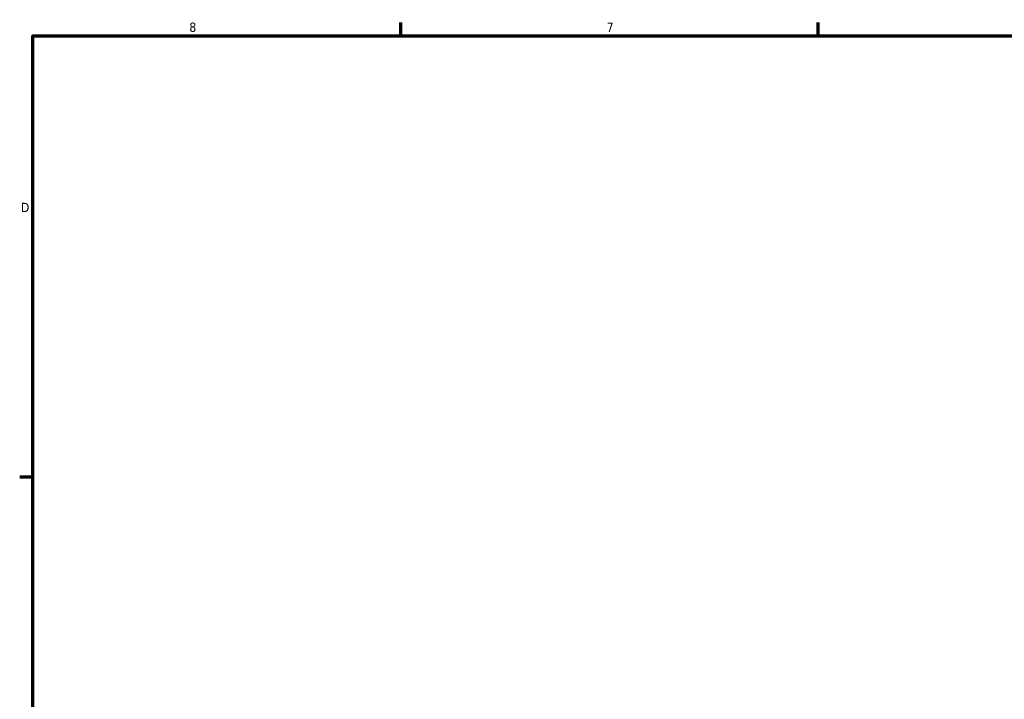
# Model space of a CAD drawing. Header units: inches. Extents: x 0.1 to 38.3, y 0.6 to 27.9.
# Tile 2 of 4: x 0.4 to 10.4, y 14.2 to 21.2. Entities that reach past the tile are written whole.
import ezdxf

# ---------------------------------------------------------------- set-up
doc = ezdxf.new("R2010")
doc.units = ezdxf.units.IN
doc.header["$MEASUREMENT"] = 0
doc.layers.add('Border (ANSI)', color=7, linetype='Continuous', lineweight=70)
doc.styles.add('Note Text (ANSI)', font='tahoma.ttf')

# ---------------------------------------------------------------- blocks, each defined once
blk = doc.blocks.new('Borders Default Border')
at = {"layer": 'Border (ANSI)'}
for p, q in [((4.25, 21), (4.25, 21.134)), ((8.5, 21), (8.5, 21.134)), ((0.5, 16.5), (0.366, 16.5))]:
    blk.add_line(p, q, dxfattribs=at)
at = {"layer": 'Border (ANSI)', "flags": 128}
blk.add_lwpolyline([(0.5, 1), (0.5, 21), (33.5, 21), (33.5, 1), (0.5, 1)], dxfattribs=at)
at = {"layer": 'Border (ANSI)', "color": 5, "true_color": 0x0000ff, "char_height": 0.0945, "attachment_point": 7, "style": 'Note Text (ANSI)'}
for s, insert in [('8', (2.094, 21.038)), ('7', (6.346, 21.04)), ('D', (0.378, 19.203))]:
    blk.add_mtext(s, dxfattribs=dict(at, insert=insert))

msp = doc.modelspace()

# ---------------------------------------------------------------- block references
msp.add_blockref('Borders Default Border', (0, 0))

doc.saveas('drawing.dxf')
